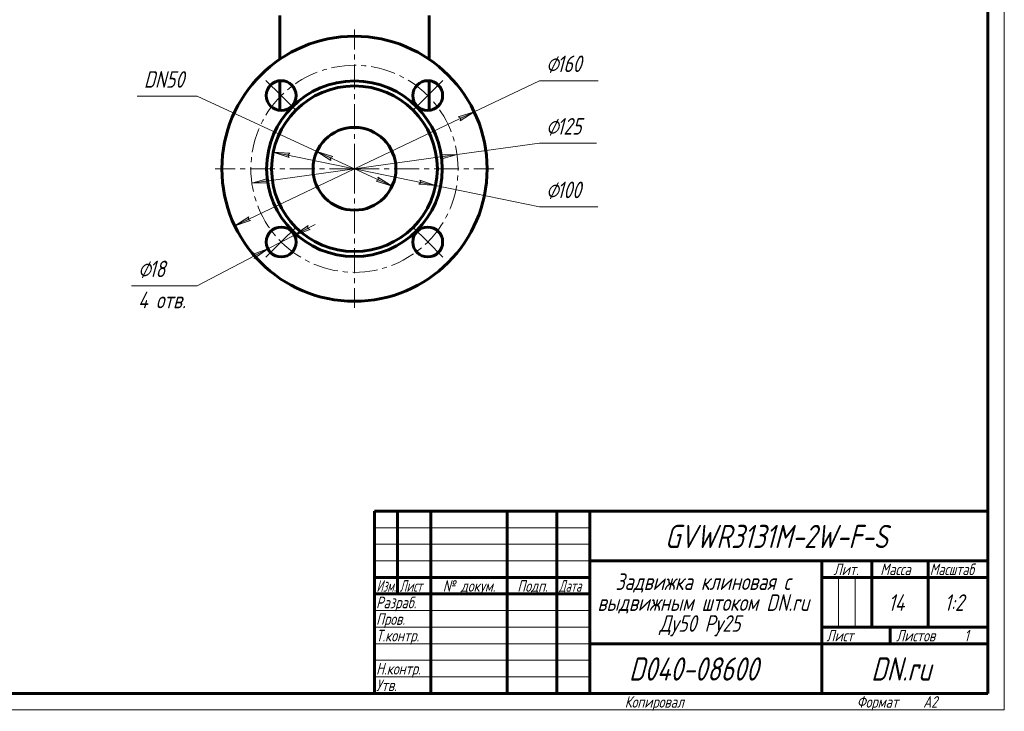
# Model space of a CAD drawing. Header units: millimetres. Extents: x 0 to 594, y 0 to 420.
# Tile 6 of 7: x 297 to 594, y 0 to 208. Entities that reach past the tile are written whole.
import ezdxf

# ---------------------------------------------------------------- set-up
doc = ezdxf.new("R2010")
doc.units = ezdxf.units.MM
for name, pattern in [('K5LT_AXLED', [12, 7.5, -1.5, 1.5, -1.5]), ('K5LT_BASIC', [0]), ('K5LT_THIN', [0])]:
    doc.linetypes.add(name, pattern=pattern)
doc.layers.add('Системный слой', color=7, linetype='Continuous')
doc.layers.add('Системный слой (1)', color=7, linetype='Continuous', true_color=0x6c6c6c)
doc.styles.add('KDIMTEXTSTYLE', font='txt', dxfattribs={"width": 0.96, "oblique": 15, "height": 5})
doc.styles.add('KTEXTSTYLE', font='txt', dxfattribs={"width": 0.96, "height": 5})
doc.dimstyles.new('KDIMSTYLE (0.50)', dxfattribs={"dimtxt": 5, "dimasz": 1, "dimexe": 2, "dimexo": 0, "dimgap": 1, "dimtad": 1, "dimlfac": 2, "dimtxsty": 'KDIMTEXTSTYLE', "dimsah": 1, "dimcen": 0, "dimdle": 1, "dimadec": 0, "dimazin": 0, "dimtfac": 0.667, "dimtmove": 0, "dimatfit": 3, "dimfxl": 1, "dimtvp": 1, "dimtolj": 1, "dimtzin": 0, "dimarcsym": 0})

# ---------------------------------------------------------------- blocks, each defined once
blk = doc.blocks.new('U23')
at = {"layer": 'Системный слой (1)', "color": 143, "linetype": 'K5LT_BASIC', "lineweight": 60, "true_color": 0x33acca}
for p, q in [((420.48, 207.1), (420.48, 196.41)), ((420.48, 189.91), (420.48, 181.02))]:
    blk.add_line(p, q, dxfattribs=at)
blk = doc.blocks.new('U24')
at = {"layer": 'Системный слой (1)', "color": 143, "linetype": 'K5LT_BASIC', "lineweight": 60, "true_color": 0x33acca}
for p, q in [((375.48, 196.41), (375.48, 207.1)), ((375.48, 181.02), (375.48, 189.91))]:
    blk.add_line(p, q, dxfattribs=at)
blk = doc.blocks.new('D3')
at = {"layer": 'Системный слой (1)'}
for points in [[(424.07, 166.29), (428.93, 167.63), (423.89, 167.59), (424.48, 167.01)], [(372.07, 159.08), (371.48, 159.66), (371.89, 160.38), (367.03, 159.04)]]:
    blk.add_hatch(color=7, dxfattribs=at).paths.add_polyline_path(points)
at = {"layer": 'Системный слой (1)', "color": 7, "linetype": 'K5LT_THIN', "lineweight": 18, "true_color": 0xffffff}
for p, q in [((428.93, 167.63), (453.76, 171.07)), ((367.03, 159.04), (428.93, 167.63)), ((423.89, 167.59), (428.93, 167.63)), ((424.48, 167.01), (423.89, 167.59)), ((428.93, 167.63), (424.07, 166.29)), ((424.07, 166.29), (424.48, 167.01)), ((367.03, 159.04), (371.89, 160.38)), ((371.89, 160.38), (371.48, 159.66)), ((372.07, 159.08), (367.03, 159.04)), ((371.48, 159.66), (372.07, 159.08))]:
    blk.add_line(p, q, dxfattribs=at)
blk.add_wipeout([(455.76, 172.07), (455.76, 179.45), (468.43, 179.45), (468.43, 172.07)]).dxf.layer = 'Системный слой (1)'
blk.add_line((453.76, 171.07), (470.95, 171.07), dxfattribs=at)
at = {"layer": 'Системный слой (1)', "color": 7, "char_height": 5, "attachment_point": 1, "style": 'KTEXTSTYLE'}
for s, insert in [('\\fArial|b0|c204|p34;\\H5.0;\\W1.000;\\Q15;\\fGOST Type AU|b0|i0|c204|p34;\\Q15;\\W0.960;⌀', (455.76, 178.65)), ('\\fArial|b0|c204|p34;\\H5.0;\\W1.000;\\Q15;\\fGOST Type AU|b0|i0|c204|p34;\\Q15;\\W0.960;125', (459.06, 178.65))]:
    blk.add_mtext(s, dxfattribs=dict(at, insert=insert))
blk = doc.blocks.new('KDIMARROW_01')
at = {"layer": 'Системный слой'}
blk.add_hatch(color=0, dxfattribs=at).paths.add_polyline_path([(0, 0), (-5, 0.66), (-4.5, 0), (-5, -0.66)])
at = {"layer": 'Системный слой', "color": 0, "linetype": 'K5LT_THIN', "lineweight": 18}
for p, q in [((-4.5, 0), (-5, 0.66)), ((-5, 0.66), (0, 0)), ((0, 0), (-5, -0.66)), ((-5, -0.66), (-4.5, 0))]:
    blk.add_line(p, q, dxfattribs=at)
at = {"layer": 'Системный слой (1)', "color": 0, "linetype": 'K5LT_THIN', "lineweight": 18}
blk.add_line((185.09, 163.33), (184.59, 163.33), dxfattribs=at)
blk = doc.blocks.new('D4')
at = {"layer": 'Системный слой (1)'}
for points in [[(391.45, 167.08), (386.63, 168.57), (390.89, 165.88), (390.72, 166.69)], [(409.33, 158.1), (405.07, 160.79), (405.24, 159.98), (404.51, 159.59)]]:
    blk.add_hatch(color=7, dxfattribs=at).paths.add_polyline_path(points)
at = {"layer": 'Системный слой (1)', "color": 7, "linetype": 'K5LT_THIN', "lineweight": 18, "true_color": 0xffffff}
for p, q in [((386.63, 168.57), (350.58, 185.21)), ((386.63, 168.57), (391.45, 167.08)), ((390.89, 165.88), (386.63, 168.57)), ((409.33, 158.1), (386.63, 168.57)), ((391.45, 167.08), (390.72, 166.69)), ((390.72, 166.69), (390.89, 165.88)), ((405.24, 159.98), (405.07, 160.79)), ((405.07, 160.79), (409.33, 158.1)), ((404.51, 159.59), (405.24, 159.98)), ((409.33, 158.1), (404.51, 159.59))]:
    blk.add_line(p, q, dxfattribs=at)
blk.add_wipeout([(334.46, 186.21), (334.46, 193.59), (348.02, 193.59), (348.02, 186.21)]).dxf.layer = 'Системный слой (1)'
blk.add_line((350.58, 185.21), (332.46, 185.21), dxfattribs=at)
at = {"layer": 'Системный слой (1)', "color": 7, "insert": (334.46, 192.8), "char_height": 5, "attachment_point": 1, "style": 'KTEXTSTYLE'}
blk.add_mtext('\\fArial|b0|c204|p34;\\H5.0;\\W1.000;\\Q15;\\fGOST Type AU|b0|i0|c204|p34;\\Q15;\\W0.960;DN50', dxfattribs=at)
blk = doc.blocks.new('D5')
at = {"layer": 'Системный слой (1)'}
for points in [[(383.86, 145.41), (384.61, 145.05), (379.87, 143.32), (384, 146.22)], [(367.77, 136.26), (371.89, 139.15), (367.16, 137.42), (367.91, 137.07)]]:
    blk.add_hatch(color=7, dxfattribs=at).paths.add_polyline_path(points)
at = {"layer": 'Системный слой (1)', "color": 7, "linetype": 'K5LT_THIN', "lineweight": 18, "true_color": 0xffffff}
for p, q in [((379.87, 143.32), (386.08, 146.56)), ((384, 146.22), (379.87, 143.32)), ((383.86, 145.41), (384, 146.22)), ((379.87, 143.32), (371.89, 139.15)), ((379.87, 143.32), (384.61, 145.05)), ((384.61, 145.05), (383.86, 145.41)), ((371.89, 139.15), (350.58, 128.02)), ((371.89, 139.15), (365.69, 135.91)), ((371.89, 139.15), (367.16, 137.42)), ((367.16, 137.42), (367.91, 137.07)), ((367.77, 136.26), (371.89, 139.15)), ((367.91, 137.07), (367.77, 136.26))]:
    blk.add_line(p, q, dxfattribs=at)
blk.add_wipeout([(332.71, 119.64), (332.71, 136.4), (347.95, 136.4), (347.95, 119.64)]).dxf.layer = 'Системный слой (1)'
blk.add_line((350.58, 128.02), (330.71, 128.02), dxfattribs=at)
at = {"layer": 'Системный слой (1)', "color": 7, "char_height": 5, "attachment_point": 1, "style": 'KTEXTSTYLE'}
for s, insert in [('\\fArial|b0|c204|p34;\\H5.0;\\W1.000;\\Q15;\\fGOST Type AU|b0|i0|c204|p34;\\Q15;\\W0.960;⌀', (332.71, 135.61)), ('\\fArial|b0|c204|p34;\\H5.0;\\W1.000;\\Q15;\\fGOST Type AU|b0|i0|c204|p34;\\Q15;\\W0.960;18', (336.02, 135.61)), ('\\fArial|b0|c204|p34;\\H5.0;\\W1.000;\\Q15;\\fGOST Type AU|b0|i0|c204|p34;\\Q15;\\W0.960;4 отв.', (332.71, 126.23))]:
    blk.add_mtext(s, dxfattribs=dict(at, insert=insert))
blk = doc.blocks.new('U33')
at = {"layer": 'Системный слой (1)', "color": 30, "linetype": 'K5LT_AXLED', "lineweight": 18, "true_color": 0xff8000}
for q in [(397.98, 205.33), (355.98, 163.33), (439.98, 163.33), (397.98, 121.33)]:
    blk.add_line((397.98, 163.33), q, dxfattribs=at)
blk = doc.blocks.new('U35')
at = {"layer": 'Системный слой (1)', "color": 30, "linetype": 'K5LT_AXLED', "lineweight": 18, "true_color": 0xff8000}
for p, q in [((375.88, 185.43), (371.29, 190.03)), ((420.08, 185.43), (424.67, 190.03)), ((380.48, 180.84), (375.88, 185.43)), ((415.48, 180.84), (420.08, 185.43)), ((380.48, 145.83), (375.88, 141.24)), ((415.48, 145.83), (420.08, 141.24)), ((375.88, 141.24), (371.29, 136.64)), ((420.08, 141.24), (424.67, 136.64))]:
    blk.add_line(p, q, dxfattribs=at)
for start, end in [(45, 135), (135, 225), (315, 45), (225, 315)]:
    blk.add_arc((397.98, 163.33), 31.25, start, end, dxfattribs=at)
blk = doc.blocks.new('D6')
at = {"layer": 'Системный слой (1)'}
for points in [[(429.86, 177.81), (434.09, 180.55), (429.29, 178.99), (430.02, 178.62)], [(361.88, 146.12), (366.67, 147.68), (365.94, 148.05), (366.11, 148.86)]]:
    blk.add_hatch(color=7, dxfattribs=at).paths.add_polyline_path(points)
at = {"layer": 'Системный слой (1)', "color": 7, "linetype": 'K5LT_THIN', "lineweight": 18, "true_color": 0xffffff}
for p, q in [((434.09, 180.55), (453.76, 189.93)), ((361.88, 146.12), (434.09, 180.55)), ((429.29, 178.99), (434.09, 180.55)), ((430.02, 178.62), (429.29, 178.99)), ((434.09, 180.55), (429.86, 177.81)), ((429.86, 177.81), (430.02, 178.62)), ((361.88, 146.12), (366.11, 148.86)), ((366.11, 148.86), (365.94, 148.05)), ((366.67, 147.68), (361.88, 146.12)), ((365.94, 148.05), (366.67, 147.68))]:
    blk.add_line(p, q, dxfattribs=at)
blk.add_wipeout([(455.76, 190.93), (455.76, 198.31), (468.93, 198.31), (468.93, 190.93)]).dxf.layer = 'Системный слой (1)'
blk.add_line((453.76, 189.93), (471.48, 189.93), dxfattribs=at)
at = {"layer": 'Системный слой (1)', "color": 7, "char_height": 5, "attachment_point": 1, "style": 'KTEXTSTYLE'}
for s, insert in [('\\fArial|b0|c204|p34;\\H5.0;\\W1.000;\\Q15;\\fGOST Type AU|b0|i0|c204|p34;\\Q15;\\W0.960;⌀', (455.76, 197.52)), ('\\fArial|b0|c204|p34;\\H5.0;\\W1.000;\\Q15;\\fGOST Type AU|b0|i0|c204|p34;\\Q15;\\W0.960;160', (459.06, 197.52))]:
    blk.add_mtext(s, dxfattribs=dict(at, insert=insert))
blk = doc.blocks.new('D7')
at = {"layer": 'Системный слой (1)'}
for points in [[(377.9, 167.46), (378.52, 168.01), (373.49, 168.37), (378.26, 166.72)], [(422.47, 158.3), (417.7, 159.95), (418.06, 159.21), (417.44, 158.66)]]:
    blk.add_hatch(color=7, dxfattribs=at).paths.add_polyline_path(points)
at = {"layer": 'Системный слой (1)', "color": 7, "linetype": 'K5LT_THIN', "lineweight": 18, "true_color": 0xffffff}
for p, q in [((373.49, 168.37), (378.52, 168.01)), ((378.26, 166.72), (373.49, 168.37)), ((373.49, 168.37), (422.47, 158.3)), ((378.52, 168.01), (377.9, 167.46)), ((377.9, 167.46), (378.26, 166.72)), ((417.44, 158.66), (418.06, 159.21)), ((422.47, 158.3), (417.44, 158.66)), ((418.06, 159.21), (417.7, 159.95)), ((417.7, 159.95), (422.47, 158.3)), ((422.47, 158.3), (453.76, 151.87))]:
    blk.add_line(p, q, dxfattribs=at)
blk.add_wipeout([(455.76, 152.87), (455.76, 160.25), (468.81, 160.25), (468.81, 152.87)]).dxf.layer = 'Системный слой (1)'
blk.add_line((453.76, 151.87), (471.35, 151.87), dxfattribs=at)
at = {"layer": 'Системный слой (1)', "color": 7, "char_height": 5, "attachment_point": 1, "style": 'KTEXTSTYLE'}
for s, insert in [('\\fArial|b0|c204|p34;\\H5.0;\\W1.000;\\Q15;\\fGOST Type AU|b0|i0|c204|p34;\\Q15;\\W0.960;⌀', (455.76, 159.46)), ('\\fArial|b0|c204|p34;\\H5.0;\\W1.000;\\Q15;\\fGOST Type AU|b0|i0|c204|p34;\\Q15;\\W0.960;100', (459.06, 159.46))]:
    blk.add_mtext(s, dxfattribs=dict(at, insert=insert))
blk = doc.blocks.new('U36')
at = {"color": 7, "linetype": 'K5LT_THIN', "lineweight": 18, "true_color": 0xffffff}
for p, q in [((594, 420), (594, 0)), ((404, 55), (469, 55)), ((404, 50), (469, 50)), ((404, 45), (469, 45)), ((543.96, 25), (543.96, 40)), ((548.98, 25), (548.98, 40)), ((404, 30), (469, 30)), ((404, 25), (469, 25)), ((404, 20), (469, 20)), ((404, 15), (469, 15)), ((404, 10), (469, 10)), ((594, 0), (0, 0))]:
    blk.add_line(p, q, dxfattribs=at)
at = {"color": 143, "linetype": 'K5LT_BASIC', "lineweight": 60, "true_color": 0x33acca}
for p, q in [((589, 415), (589, 5)), ((404, 60), (589, 60)), ((404, 5), (404, 60)), ((411, 35), (411, 60)), ((421, 5), (421, 60)), ((444, 5), (444, 60)), ((459, 5), (459, 60)), ((469, 5), (469, 60)), ((469, 45), (589, 45)), ((539, 5), (539, 45)), ((554, 25), (554, 45)), ((571, 25), (571, 45)), ((404, 40), (469, 40)), ((539, 40), (554, 40)), ((554, 40), (589, 40)), ((404, 35), (469, 35)), ((539, 25), (589, 25)), ((559.57, 20), (559.57, 25)), ((469, 20), (539, 20)), ((539, 20), (589, 20)), ((589, 5), (20, 5))]:
    blk.add_line(p, q, dxfattribs=at)
at = {"color": 7, "attachment_point": 1, "style": 'KTEXTSTYLE'}
for s, insert, char_height in [('\\fArial|b0|c204|p34;\\H5.0;\\W1.000;\\Q15;\\fGOST Type AU|b0|i0|c204|p34;\\Q15;\\W0.960;\\H7.00;GVWR3131M-2W-F-S', (491.61, 55.86), 7), ('\\fArial|b0|c204|p34;\\H5.0;\\W1.000;\\Q15;\\fGOST Type AU|b0|i0|c204|p34;\\Q15;\\W0.926;\\H3.50;Масштаб', (571.52, 44.18), 3.5), ('\\fArial|b0|c204|p34;\\H5.0;\\W1.000;\\Q15;\\fGOST Type AU|b0|i0|c204|p34;\\Q15;\\W0.960;\\H3.50;Лит.', (542.47, 44.18), 3.5), ('\\fArial|b0|c204|p34;\\H5.0;\\W1.000;\\Q15;\\fGOST Type AU|b0|i0|c204|p34;\\Q15;\\W0.960;\\H3.50;Масса', (556.58, 44.18), 3.5), ('\\fArial|b0|c204|p34;\\H5.0;\\W1.000;\\Q15;\\fGOST Type AU|b0|i0|c204|p34;\\Q15;\\W0.786;\\H3.50;Изм.', (404.62, 39.18), 3.5), ('\\fArial|b0|c204|p34;\\H5.0;\\W1.000;\\Q15;\\fGOST Type AU|b0|i0|c204|p34;\\Q15;\\W0.800;\\H3.50;Лист', (411.61, 39.18), 3.5), ('\\fArial|b0|c204|p34;\\H5.0;\\W1.000;\\Q15;\\fGOST Type AU|b0|i0|c204|p34;\\Q15;\\W0.960;\\H3.50;№ докум.', (424.63, 39.18), 3.5), ('\\fArial|b0|c204|p34;\\H5.0;\\W1.000;\\Q15;\\fGOST Type AU|b0|i0|c204|p34;\\Q15;\\W0.960;\\H3.50;Подп.', (447.1, 39.18), 3.5), ('\\fArial|b0|c204|p34;\\H5.0;\\W1.000;\\Q15;\\fGOST Type AU|b0|i0|c204|p34;\\Q15;\\W0.800;\\H3.50;Дата', (459.61, 39.18), 3.5), ('\\fArial|b0|c204|p34;\\H5.0;\\W1.000;\\Q15;\\fGOST Type AU|b0|i0|c204|p34;\\Q15;\\W0.960;Задвижка клиновая с', (476.7, 41.21), 5), ('\\fArial|b0|c204|p34;\\H5.0;\\W1.000;\\Q15;\\fGOST Type AU|b0|i0|c204|p34;\\Q15;\\W0.960;\\H3.50;Разраб.', (404.5, 34.18), 3.5), ('\\fArial|b0|c204|p34;\\H5.0;\\W1.000;\\Q15;\\fGOST Type AU|b0|i0|c204|p34;\\Q15;\\W0.960;выдвижным штоком DN.ru', (471.27, 34.9), 5), ('\\fArial|b0|c204|p34;\\H5.0;\\W1.000;\\Q15;\\fGOST Type AU|b0|i0|c204|p34;\\Q15;\\W0.960;14', (559.01, 34.9), 5), ('\\fArial|b0|c204|p34;\\H5.0;\\W1.000;\\Q15;\\fGOST Type AU|b0|i0|c204|p34;\\Q15;\\W0.960;{\\c16737820;1:2}', (575.92, 34.9), 5), ('\\fArial|b0|c204|p34;\\H5.0;\\W1.000;\\Q15;\\fGOST Type AU|b0|i0|c204|p34;\\Q15;\\W0.960;\\H3.50;Пров.', (404.5, 29.18), 3.5), ('\\fArial|b0|c204|p34;\\H5.0;\\W1.000;\\Q15;\\fGOST Type AU|b0|i0|c204|p34;\\Q15;\\W0.960;Ду50 Ру25', (489.93, 28.59), 5), ('\\fArial|b0|c204|p34;\\H5.0;\\W1.000;\\Q15;\\fGOST Type AU|b0|i0|c204|p34;\\Q15;\\W0.960;\\H3.50;Т.контр.', (404.5, 24.18), 3.5), ('\\fArial|b0|c204|p34;\\H5.0;\\W1.000;\\Q15;\\fGOST Type AU|b0|i0|c204|p34;\\Q15;\\W0.960;\\H3.50;Лист', (540.32, 24.18), 3.5), ('\\fArial|b0|c204|p34;\\H5.0;\\W1.000;\\Q15;\\fGOST Type AU|b0|i0|c204|p34;\\Q15;\\W0.960;\\H3.50;Листов', (561.36, 24.18), 3.5), ('\\fArial|b0|c204|p34;\\H5.0;\\W1.000;\\Q15;\\fGOST Type AU|b0|i0|c204|p34;\\Q15;\\W0.960;\\H3.50;1', (581.91, 24.18), 3.5), ('\\fArial|b0|c204|p34;\\H5.0;\\W1.000;\\Q15;\\fGOST Type AU|b0|i0|c204|p34;\\Q15;\\W0.960;\\H7.00;D040-08600', (480.78, 15.86), 7), ('\\fArial|b0|c204|p34;\\H5.0;\\W1.000;\\Q15;\\fGOST Type AU|b0|i0|c204|p34;\\Q15;\\W0.960;\\H7.00;DN.ru', (553.84, 15.86), 7), ('\\fArial|b0|c204|p34;\\H5.0;\\W1.000;\\Q15;\\fGOST Type AU|b0|i0|c204|p34;\\Q15;\\W0.960;\\H3.50;Н.контр.', (404.5, 14.18), 3.5), ('\\fArial|b0|c204|p34;\\H5.0;\\W1.000;\\Q15;\\fGOST Type AU|b0|i0|c204|p34;\\Q15;\\W0.960;\\H3.50;Утв.', (404.5, 9.18), 3.5), ('\\fArial|b0|c204|p34;\\H5.0;\\W1.000;\\Q15;\\fGOST Type AU|b0|i0|c204|p34;\\Q15;\\W0.960;\\H3.50;Копировал', (479.5, 4.18), 3.5), ('\\fArial|b0|c204|p34;\\H5.0;\\W1.000;\\Q15;\\fGOST Type AU|b0|i0|c204|p34;\\Q15;\\W0.960;\\H3.50;Формат', (549.5, 4.18), 3.5), ('\\fArial|b0|c204|p34;\\H5.0;\\W1.000;\\Q15;\\fGOST Type AU|b0|i0|c204|p34;\\Q15;\\W0.960;\\H3.50;A2', (569.5, 4.18), 3.5)]:
    blk.add_mtext(s, dxfattribs=dict(at, insert=insert, char_height=char_height))

msp = doc.modelspace()

# ---------------------------------------------------------------- linework, layer by layer
at = {"layer": 'Системный слой (1)', "color": 143, "linetype": 'K5LT_BASIC', "lineweight": 60, "true_color": 0x33acca}
for p, q in [((375.4804, 207.0969), (375.4804, 209.5849)), ((420.4804, 209.5849), (420.4804, 207.0969)), ((375.4804, 180.9501), (375.4804, 181.0243)), ((420.4804, 181.0243), (420.4804, 180.9501))]:
    msp.add_line(p, q, dxfattribs=at)
for centre, radius in [((397.9804, 163.3349), 40), ((375.8833, 185.432), 4.5), ((397.9804, 163.3349), 26.5), ((397.9804, 163.3349), 25), ((420.0775, 185.432), 4.5), ((397.9804, 163.3349), 12.5), ((375.8833, 141.2378), 4.5), ((420.0775, 141.2378), 4.5)]:
    msp.add_circle(centre, radius, dxfattribs=at)

# ---------------------------------------------------------------- block references
at = {"layer": 'Системный слой (1)'}
for name in ['U24', 'U23']:
    msp.add_blockref(name, (0, 0), dxfattribs=at)

# ---------------------------------------------------------------- next in the draw order: dimensions: what is measured, and where the dimension line sits
at = {"layer": 'Системный слой (1)', "color": 7}
dim = msp.add_diameter_dim_2p(p1=(336.0724, 154.7532), p2=(459.8884, 171.9166), dimstyle='KDIMSTYLE (0.50)', override={"dimtih": 1, "dimtoh": 1, "dimpost": '\\fGOST Type AU|b0|c204|p34;\\H5.0;\\W0.960;\\Q15;<>', "dimblk1": 'KDIMARROW_01', "dimblk2": 'KDIMARROW_01', "dimclrt": 7, "dimtol": 1, "dimtp": 0, "dimtm": 0, "dimtdec": 5, "dimtmove": 1, "dimatfit": 2, "dimtolj": 1}, dxfattribs=at)
dim.commit()
dim.dimension.update_dxf_attribs({"geometry": 'D3', "text_midpoint": (455.7559, 171.0665), "dimtype": 163})
dim = msp.add_diameter_dim_2p(p1=(383.8603, 145.4053), p2=(367.9063, 137.0703), dimstyle='KDIMSTYLE (0.50)', override={"dimtih": 1, "dimtoh": 1, "dimpost": '\\fGOST Type AU|b0|c204|p34;\\H5.0;\\W0.960;\\Q15;<>\\X\\fGOST Type AU|b0|c204|p34;\\H5.0;\\W0.960;\\Q15;\\fGOST Type AU|b0|i0|c204|p34;\\Q15;4 отв.', "dimblk1": 'KDIMARROW_01', "dimblk2": 'KDIMARROW_01', "dimclrt": 7, "dimtol": 1, "dimtp": 0, "dimtm": 0, "dimtdec": 5, "dimtmove": 1, "dimatfit": 2, "dimtolj": 1}, dxfattribs=at)
dim.commit()
dim.dimension.update_dxf_attribs({"geometry": 'D5', "text_midpoint": (348.5828, 128.0199)})

# ---------------------------------------------------------------- next in the draw order: dimensions: what is measured, and where the dimension line sits
dim = msp.add_diameter_dim_2p(p1=(420.6795, 152.8588), p2=(375.2813, 173.811), dimstyle='KDIMSTYLE (0.50)', override={"dimtih": 1, "dimtoh": 1, "dimpost": '\\fGOST Type AU|b0|c204|p34;\\H5.0;\\W0.960;\\Q15;<>', "dimblk1": 'KDIMARROW_01', "dimblk2": 'KDIMARROW_01', "dimclrt": 7, "dimtol": 1, "dimtp": 0, "dimtm": 0, "dimtdec": 5, "dimtmove": 1, "dimatfit": 2, "dimtolj": 1}, dxfattribs=at)
dim.commit()
dim.dimension.update_dxf_attribs({"geometry": 'D4', "text_midpoint": (348.5828, 185.2099), "dimtype": 163})

# ---------------------------------------------------------------- next in the draw order: block references
at = {"layer": 'Системный слой (1)'}
for name in ['U33', 'U35']:
    msp.add_blockref(name, (0, 0), dxfattribs=at)

# ---------------------------------------------------------------- next in the draw order: dimensions: what is measured, and where the dimension line sits
at = {"layer": 'Системный слой (1)', "color": 7}
dim = msp.add_diameter_dim_2p(p1=(325.7703, 128.9008), p2=(470.1905, 197.769), dimstyle='KDIMSTYLE (0.50)', override={"dimtih": 1, "dimtoh": 1, "dimpost": '\\fGOST Type AU|b0|c204|p34;\\H5.0;\\W0.960;\\Q15;<>', "dimblk1": 'KDIMARROW_01', "dimblk2": 'KDIMARROW_01', "dimclrt": 7, "dimtol": 1, "dimtp": 0, "dimtm": 0, "dimtdec": 5, "dimtmove": 1, "dimatfit": 2, "dimtolj": 1}, dxfattribs=at)
dim.commit()
dim.dimension.update_dxf_attribs({"geometry": 'D6', "text_midpoint": (455.7559, 189.932), "dimtype": 163})

# ---------------------------------------------------------------- next in the draw order: dimensions: what is measured, and where the dimension line sits
dim = msp.add_diameter_dim_2p(p1=(349.0047, 173.4035), p2=(446.9561, 153.2663), dimstyle='KDIMSTYLE (0.50)', override={"dimtih": 1, "dimtoh": 1, "dimpost": '\\fGOST Type AU|b0|c204|p34;\\H5.0;\\W0.960;\\Q15;<>', "dimblk1": 'KDIMARROW_01', "dimblk2": 'KDIMARROW_01', "dimclrt": 7, "dimtol": 1, "dimtp": 0, "dimtm": 0, "dimtdec": 5, "dimtmove": 1, "dimatfit": 2, "dimtolj": 1}, dxfattribs=at)
dim.commit()
dim.dimension.update_dxf_attribs({"geometry": 'D7', "text_midpoint": (455.7559, 151.8684), "dimtype": 163})

# ---------------------------------------------------------------- next in the draw order: block references
msp.add_blockref('U36', (0, 0))

doc.saveas('drawing.dxf')
